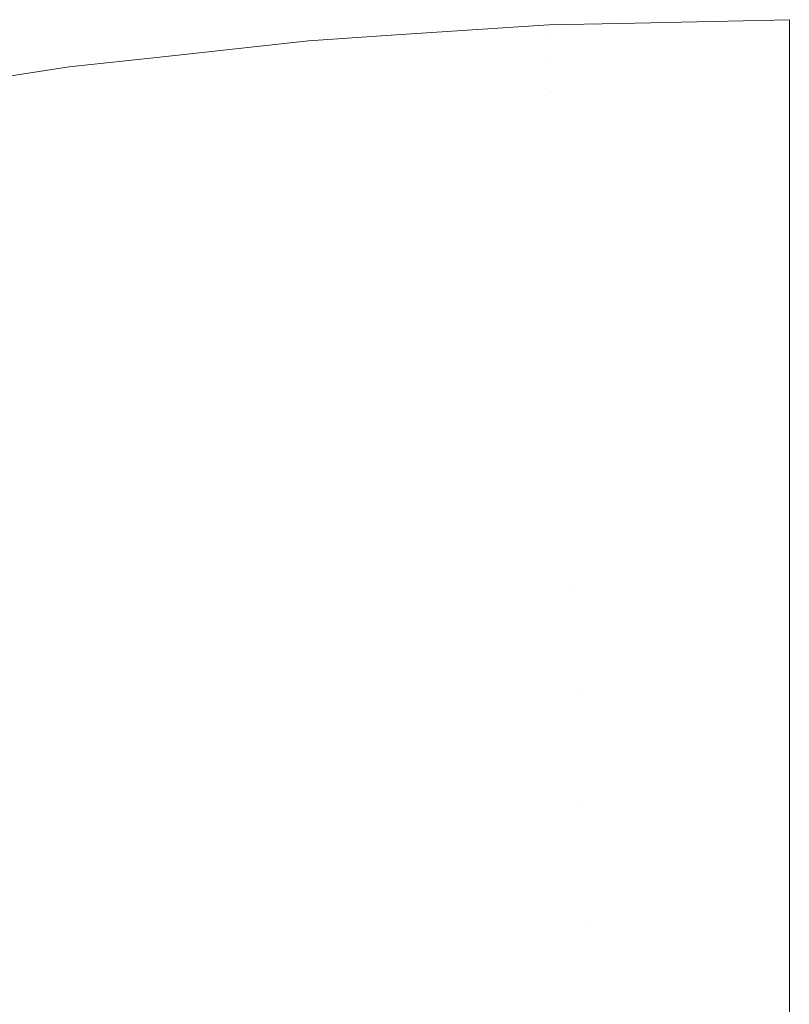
# Model space of a CAD drawing. Header units: centimetres. Extents: x -26.3 to 27.5, y 5.9 to 64.6.
# Tile 75 of 256: x -26.0005 to -25.9865, y 7.6824 to 7.7002. Entities that reach past the tile are written whole.
import ezdxf

# ---------------------------------------------------------------- set-up
doc = ezdxf.new("R2010")
doc.units = ezdxf.units.CM
doc.header["$LTSCALE"] = 2.54
doc.layers.add('Lucido design-1', color=7, linetype='Continuous')

# ---------------------------------------------------------------- blocks, each defined once
blk = doc.blocks.new('Gruppo-3-1')
at = {"color": 7, "linetype": 'Continuous', "lineweight": 9}
for points, invisible_edges in [([(-25.995249, 7.699784, -743.211089), (-25.990897, 7.70007, -743.211089), (-25.990899, 7.700117, -743.214164), (-25.993756, 7.69993, -743.214164)], 11), ([(-25.995249, 7.699784, -779.311089), (-25.990897, 7.70007, -779.311089), (-25.990899, 7.700117, -779.314164), (-25.993756, 7.69993, -779.314164)], 11), ([(-25.993756, 7.69993, -743.814164), (-25.990899, 7.700117, -743.814164), (-25.990895, 7.700022, -743.818524), (-25.995245, 7.699737, -743.818524)], 14), ([(-25.993756, 7.69993, -779.914164), (-25.990899, 7.700117, -779.914164), (-25.990895, 7.700022, -779.918524), (-25.995245, 7.699737, -779.918524)], 14), ([(-25.990899, 7.700117, -743.814164), (-25.993756, 7.69993, -743.814164), (-25.993756, 7.69993, -743.214164), (-25.990899, 7.700117, -743.214164)], 10), ([(-25.990899, 7.700117, -779.914164), (-25.993756, 7.69993, -779.914164), (-25.993756, 7.69993, -779.314164), (-25.990899, 7.700117, -779.314164)], 10), ([(-25.989612, 7.700145, -743.214164), (-25.990899, 7.700117, -743.214164), (-25.990897, 7.70007, -743.211089)], 10), ([(-25.990899, 7.700117, -743.214164), (-25.989612, 7.700145, -743.214164), (-25.989612, 7.700145, -743.814164), (-25.990899, 7.700117, -743.814164)], 10), ([(-25.990895, 7.700022, -743.818524), (-25.990899, 7.700117, -743.814164), (-25.989612, 7.700145, -743.814164)], 9), ([(-25.989612, 7.700145, -779.314164), (-25.990899, 7.700117, -779.314164), (-25.990897, 7.70007, -779.311089)], 10), ([(-25.990899, 7.700117, -779.314164), (-25.989612, 7.700145, -779.314164), (-25.989612, 7.700145, -779.914164), (-25.990899, 7.700117, -779.914164)], 10), ([(-25.990895, 7.700022, -779.918524), (-25.990899, 7.700117, -779.914164), (-25.989612, 7.700145, -779.914164)], 9), ([(-25.990897, 7.70007, -743.211089), (-25.986537, 7.700165, -743.211089), (-25.986537, 7.700212, -743.214164), (-25.989612, 7.700145, -743.214164)], 9), ([(-25.990897, 7.70007, -779.311089), (-25.986537, 7.700165, -779.311089), (-25.986537, 7.700212, -779.314164), (-25.989612, 7.700145, -779.314164)], 9), ([(-25.986537, 7.700098, -743.209803), (-25.986537, 7.700165, -743.211089), (-25.990897, 7.70007, -743.211089)], 10), ([(-25.986537, 7.700098, -779.309803), (-25.986537, 7.700165, -779.311089), (-25.990897, 7.70007, -779.311089)], 10), ([(-25.989612, 7.700145, -743.814164), (-25.986537, 7.700212, -743.814164), (-25.986537, 7.700117, -743.818524), (-25.990895, 7.700022, -743.818524)], 12), ([(-25.989612, 7.700145, -779.914164), (-25.986537, 7.700212, -779.914164), (-25.986537, 7.700117, -779.918524), (-25.990895, 7.700022, -779.918524)], 12), ([(-25.990895, 7.700022, -743.818524), (-25.986537, 7.700117, -743.818524), (-25.986537, 7.699851, -743.822656), (-25.990884, 7.699756, -743.822656)], 13), ([(-25.990895, 7.700022, -779.918524), (-25.986537, 7.700117, -779.918524), (-25.986537, 7.699851, -779.922656), (-25.990884, 7.699756, -779.922656)], 13), ([(-25.989612, 7.700145, -743.814164), (-25.989612, 7.700145, -743.214164), (-25.986537, 7.700212, -743.214164), (-25.986537, 7.700212, -743.814164)], 1), ([(-25.989612, 7.700145, -779.914164), (-25.989612, 7.700145, -779.314164), (-25.986537, 7.700212, -779.314164), (-25.986537, 7.700212, -779.914164)], 1), ([(-25.993756, 7.69993, -743.214164), (-25.995253, 7.699831, -743.214164), (-25.995249, 7.699784, -743.211089)], 10), ([(-25.995253, 7.699831, -743.214164), (-25.993756, 7.69993, -743.214164), (-25.993756, 7.69993, -743.814164), (-25.995253, 7.699831, -743.814164)], 10), ([(-25.995245, 7.699737, -743.818524), (-25.995253, 7.699831, -743.814164), (-25.993756, 7.69993, -743.814164)], 9), ([(-25.993756, 7.69993, -779.314164), (-25.995253, 7.699831, -779.314164), (-25.995249, 7.699784, -779.311089)], 10), ([(-25.995253, 7.699831, -779.314164), (-25.993756, 7.69993, -779.314164), (-25.993756, 7.69993, -779.914164), (-25.995253, 7.699831, -779.914164)], 10), ([(-25.995245, 7.699737, -779.918524), (-25.995253, 7.699831, -779.914164), (-25.993756, 7.69993, -779.914164)], 9), ([(-25.99523, 7.699571, -743.206944), (-25.990888, 7.699856, -743.206944), (-25.990897, 7.70007, -743.211089), (-25.995249, 7.699784, -743.211089)], 15), ([(-25.99523, 7.699571, -779.306944), (-25.990888, 7.699856, -779.306944), (-25.990897, 7.70007, -779.311089), (-25.995249, 7.699784, -779.311089)], 15), ([(-25.995245, 7.699737, -743.818524), (-25.990895, 7.700022, -743.818524), (-25.990884, 7.699756, -743.822656), (-25.995221, 7.699472, -743.822656)], 15), ([(-25.995245, 7.699737, -779.918524), (-25.990895, 7.700022, -779.918524), (-25.990884, 7.699756, -779.922656), (-25.995221, 7.699472, -779.922656)], 15), ([(-25.990897, 7.70007, -743.211089), (-25.990888, 7.699856, -743.206944), (-25.986537, 7.699951, -743.206944), (-25.986537, 7.700098, -743.209803)], 11), ([(-25.990897, 7.70007, -779.311089), (-25.990888, 7.699856, -779.306944), (-25.986537, 7.699951, -779.306944), (-25.986537, 7.700098, -779.309803)], 11), ([(-25.986537, 7.699812, -743.20545), (-25.986537, 7.699951, -743.206944), (-25.990888, 7.699856, -743.206944)], 10), ([(-25.986537, 7.699812, -779.30545), (-25.986537, 7.699951, -779.306944), (-25.990888, 7.699856, -779.306944)], 10), ([(-25.999584, 7.69931, -743.211089), (-25.995249, 7.699784, -743.211089), (-25.995253, 7.699831, -743.214164), (-25.997892, 7.699542, -743.214164)], 11), ([(-25.999584, 7.69931, -779.311089), (-25.995249, 7.699784, -779.311089), (-25.995253, 7.699831, -779.314164), (-25.997892, 7.699542, -779.314164)], 11), ([(-25.999556, 7.699098, -743.206944), (-25.99523, 7.699571, -743.206944), (-25.995249, 7.699784, -743.211089), (-25.999584, 7.69931, -743.211089)], 15), ([(-25.999556, 7.699098, -779.306944), (-25.99523, 7.699571, -779.306944), (-25.995249, 7.699784, -779.311089), (-25.999584, 7.69931, -779.311089)], 15), ([(-25.997892, 7.699542, -743.814164), (-25.995253, 7.699831, -743.814164), (-25.995245, 7.699737, -743.818524), (-25.999578, 7.699262, -743.818524)], 14), ([(-25.997892, 7.699542, -779.914164), (-25.995253, 7.699831, -779.914164), (-25.995245, 7.699737, -779.918524), (-25.999578, 7.699262, -779.918524)], 14), ([(-25.995253, 7.699831, -743.814164), (-25.997892, 7.699542, -743.814164), (-25.997892, 7.699542, -743.214164), (-25.995253, 7.699831, -743.214164)], 10), ([(-25.995253, 7.699831, -779.914164), (-25.997892, 7.699542, -779.914164), (-25.997892, 7.699542, -779.314164), (-25.995253, 7.699831, -779.314164)], 10), ([(-25.995197, 7.699187, -743.202807), (-25.990871, 7.69947, -743.202807), (-25.990888, 7.699856, -743.206944), (-25.99523, 7.699571, -743.206944)], 15), ([(-25.995197, 7.699187, -779.302807), (-25.990871, 7.69947, -779.302807), (-25.990888, 7.699856, -779.306944), (-25.99523, 7.699571, -779.306944)], 15), ([(-25.995221, 7.699472, -743.822656), (-25.990884, 7.699756, -743.822656), (-25.990865, 7.69932, -743.826771), (-25.995183, 7.699037, -743.826771)], 15), ([(-25.995221, 7.699472, -779.922656), (-25.990884, 7.699756, -779.922656), (-25.990865, 7.69932, -779.926771), (-25.995183, 7.699037, -779.926771)], 15), ([(-25.990888, 7.699856, -743.206944), (-25.990871, 7.69947, -743.202807), (-25.986537, 7.699565, -743.202807), (-25.986537, 7.699812, -743.20545)], 11), ([(-25.990888, 7.699856, -779.306944), (-25.990871, 7.69947, -779.302807), (-25.986537, 7.699565, -779.302807), (-25.986537, 7.699812, -779.30545)], 11), ([(-25.990884, 7.699756, -743.822656), (-25.986537, 7.699851, -743.822656), (-25.986537, 7.699827, -743.822879)], 9), ([(-25.990884, 7.699756, -779.922656), (-25.986537, 7.699851, -779.922656), (-25.986537, 7.699827, -779.922879)], 9), ([(-25.986537, 7.699827, -743.822879), (-25.986537, 7.699414, -743.826771), (-25.990865, 7.69932, -743.826771), (-25.990884, 7.699756, -743.822656)], 14), ([(-25.986537, 7.699827, -779.922879), (-25.986537, 7.699414, -779.926771), (-25.990865, 7.69932, -779.926771), (-25.990884, 7.699756, -779.922656)], 14), ([(-25.999578, 7.699262, -743.818524), (-25.995245, 7.699737, -743.818524), (-25.995221, 7.699472, -743.822656), (-25.999543, 7.698998, -743.822656)], 15), ([(-25.999578, 7.699262, -779.918524), (-25.995245, 7.699737, -779.918524), (-25.995221, 7.699472, -779.922656), (-25.999543, 7.698998, -779.922656)], 15), ([(-25.999506, 7.698715, -743.202807), (-25.995197, 7.699187, -743.202807), (-25.99523, 7.699571, -743.206944), (-25.999556, 7.699098, -743.206944)], 15), ([(-25.999506, 7.698715, -779.302807), (-25.995197, 7.699187, -779.302807), (-25.99523, 7.699571, -779.306944), (-25.999556, 7.699098, -779.306944)], 15), ([(-25.997892, 7.699542, -743.214164), (-25.99959, 7.699356, -743.214164), (-25.999584, 7.69931, -743.211089)], 10), ([(-25.99959, 7.699356, -743.214164), (-25.997892, 7.699542, -743.214164), (-25.997892, 7.699542, -743.814164), (-25.99959, 7.699356, -743.814164)], 10), ([(-25.999578, 7.699262, -743.818524), (-25.99959, 7.699356, -743.814164), (-25.997892, 7.699542, -743.814164)], 9), ([(-25.997892, 7.699542, -779.314164), (-25.99959, 7.699356, -779.314164), (-25.999584, 7.69931, -779.311089)], 10), ([(-25.99959, 7.699356, -779.314164), (-25.997892, 7.699542, -779.314164), (-25.997892, 7.699542, -779.914164), (-25.99959, 7.699356, -779.914164)], 10), ([(-25.999578, 7.699262, -779.918524), (-25.99959, 7.699356, -779.914164), (-25.997892, 7.699542, -779.914164)], 9), ([(-25.999543, 7.698998, -743.822656), (-25.995221, 7.699472, -743.822656), (-25.995183, 7.699037, -743.826771), (-25.999486, 7.698565, -743.826771)], 15), ([(-25.999543, 7.698998, -779.922656), (-25.995221, 7.699472, -779.922656), (-25.995183, 7.699037, -779.926771), (-25.999486, 7.698565, -779.926771)], 15), ([(-25.995148, 7.698631, -743.198686), (-25.990847, 7.698913, -743.198686), (-25.990871, 7.69947, -743.202807), (-25.995197, 7.699187, -743.202807)], 15), ([(-25.995148, 7.698631, -779.298686), (-25.990847, 7.698913, -779.298686), (-25.990871, 7.69947, -779.302807), (-25.995197, 7.699187, -779.302807)], 15), ([(-25.986537, 7.699336, -743.201114), (-25.986537, 7.699565, -743.202807), (-25.990871, 7.69947, -743.202807)], 10), ([(-25.986537, 7.699336, -779.301114), (-25.986537, 7.699565, -779.302807), (-25.990871, 7.69947, -779.302807)], 10), ([(-25.990871, 7.69947, -743.202807), (-25.990847, 7.698913, -743.198686), (-25.986537, 7.699007, -743.198686), (-25.986537, 7.699336, -743.201114)], 11), ([(-25.990871, 7.69947, -779.302807), (-25.990847, 7.698913, -779.298686), (-25.986537, 7.699007, -779.298686), (-25.986537, 7.699336, -779.301114)], 11), ([(-25.990865, 7.69932, -743.826771), (-25.986537, 7.699414, -743.826771), (-25.986537, 7.699348, -743.827215)], 9), ([(-25.990865, 7.69932, -779.926771), (-25.986537, 7.699414, -779.926771), (-25.986537, 7.699348, -779.927215)], 9), ([(-26.003894, 7.698646, -743.211089), (-25.999584, 7.69931, -743.211089), (-25.99959, 7.699356, -743.214164), (-26.002011, 7.698984, -743.214164)], 11), ([(-26.003894, 7.698646, -779.311089), (-25.999584, 7.69931, -779.311089), (-25.99959, 7.699356, -779.314164), (-26.002011, 7.698984, -779.314164)], 11), ([(-26.003857, 7.698436, -743.206944), (-25.999556, 7.699098, -743.206944), (-25.999584, 7.69931, -743.211089), (-26.003894, 7.698646, -743.211089)], 15), ([(-26.003857, 7.698436, -779.306944), (-25.999556, 7.699098, -779.306944), (-25.999584, 7.69931, -779.311089), (-26.003894, 7.698646, -779.311089)], 15), ([(-26.002011, 7.698984, -743.814164), (-25.99959, 7.699356, -743.814164), (-25.999578, 7.699262, -743.818524), (-26.003886, 7.698599, -743.818524)], 14), ([(-26.002011, 7.698984, -779.914164), (-25.99959, 7.699356, -779.914164), (-25.999578, 7.699262, -779.918524), (-26.003886, 7.698599, -779.918524)], 14), ([(-26.003886, 7.698599, -743.818524), (-25.999578, 7.699262, -743.818524), (-25.999543, 7.698998, -743.822656), (-26.003839, 7.698337, -743.822656)], 15), ([(-26.003886, 7.698599, -779.918524), (-25.999578, 7.699262, -779.918524), (-25.999543, 7.698998, -779.922656), (-26.003839, 7.698337, -779.922656)], 15), ([(-25.99959, 7.699356, -743.814164), (-26.002011, 7.698984, -743.814164), (-26.002011, 7.698984, -743.214164), (-25.99959, 7.699356, -743.214164)], 10), ([(-25.99959, 7.699356, -779.914164), (-26.002011, 7.698984, -779.914164), (-26.002011, 7.698984, -779.314164), (-25.99959, 7.699356, -779.314164)], 10), ([(-25.995183, 7.699037, -743.826771), (-25.990865, 7.69932, -743.826771), (-25.990838, 7.698715, -743.83086), (-25.995131, 7.698433, -743.83086)], 15), ([(-25.995183, 7.699037, -779.926771), (-25.990865, 7.69932, -779.926771), (-25.990838, 7.698715, -779.93086), (-25.995131, 7.698433, -779.93086)], 15), ([(-25.986537, 7.699348, -743.827215), (-25.986537, 7.698808, -743.83086), (-25.990838, 7.698715, -743.83086), (-25.990865, 7.69932, -743.826771)], 14), ([(-25.986537, 7.699348, -779.927215), (-25.986537, 7.698808, -779.93086), (-25.990838, 7.698715, -779.93086), (-25.990865, 7.69932, -779.926771)], 14), ([(-26.00379, 7.698056, -743.202807), (-25.999506, 7.698715, -743.202807), (-25.999556, 7.699098, -743.206944), (-26.003857, 7.698436, -743.206944)], 15), ([(-26.00379, 7.698056, -779.302807), (-25.999506, 7.698715, -779.302807), (-25.999556, 7.699098, -779.306944), (-26.003857, 7.698436, -779.306944)], 15), ([(-25.999433, 7.698162, -743.198686), (-25.995148, 7.698631, -743.198686), (-25.995197, 7.699187, -743.202807), (-25.999506, 7.698715, -743.202807)], 15), ([(-25.999433, 7.698162, -779.298686), (-25.995148, 7.698631, -779.298686), (-25.995197, 7.699187, -779.302807), (-25.999506, 7.698715, -779.302807)], 15), ([(-25.999486, 7.698565, -743.826771), (-25.995183, 7.699037, -743.826771), (-25.995131, 7.698433, -743.83086), (-25.999407, 7.697965, -743.83086)], 15), ([(-25.999486, 7.698565, -779.926771), (-25.995183, 7.699037, -779.926771), (-25.995131, 7.698433, -779.93086), (-25.999407, 7.697965, -779.93086)], 15), ([(-26.003839, 7.698337, -743.822656), (-25.999543, 7.698998, -743.822656), (-25.999486, 7.698565, -743.826771), (-26.003764, 7.697907, -743.826771)], 15), ([(-26.003839, 7.698337, -779.922656), (-25.999543, 7.698998, -779.922656), (-25.999486, 7.698565, -779.926771), (-26.003764, 7.697907, -779.926771)], 15), ([(-25.995084, 7.697904, -743.194589), (-25.990815, 7.698184, -743.194589), (-25.990847, 7.698913, -743.198686), (-25.995148, 7.698631, -743.198686)], 15), ([(-25.995084, 7.697904, -779.294589), (-25.990815, 7.698184, -779.294589), (-25.990847, 7.698913, -779.298686), (-25.995148, 7.698631, -779.298686)], 15), ([(-25.986537, 7.698672, -743.196803), (-25.986537, 7.699007, -743.198686), (-25.990847, 7.698913, -743.198686)], 10), ([(-25.986537, 7.698672, -779.296803), (-25.986537, 7.699007, -779.298686), (-25.990847, 7.698913, -779.298686)], 10), ([(-25.990847, 7.698913, -743.198686), (-25.990815, 7.698184, -743.194589), (-25.986537, 7.698277, -743.194589), (-25.986537, 7.698672, -743.196803)], 11), ([(-25.990847, 7.698913, -779.298686), (-25.990815, 7.698184, -779.294589), (-25.986537, 7.698277, -779.294589), (-25.986537, 7.698672, -779.296803)], 11), ([(-26.003693, 7.697506, -743.198686), (-25.999433, 7.698162, -743.198686), (-25.999506, 7.698715, -743.202807), (-26.00379, 7.698056, -743.202807)], 15), ([(-26.003693, 7.697506, -779.298686), (-25.999433, 7.698162, -779.298686), (-25.999506, 7.698715, -779.302807), (-26.00379, 7.698056, -779.302807)], 15), ([(-25.995131, 7.698433, -743.83086), (-25.990838, 7.698715, -743.83086), (-25.990804, 7.697942, -743.834917), (-25.995063, 7.697663, -743.834917)], 15), ([(-25.995131, 7.698433, -779.93086), (-25.990838, 7.698715, -779.93086), (-25.990804, 7.697942, -779.934917), (-25.995063, 7.697663, -779.934917)], 15), ([(-25.990838, 7.698715, -743.83086), (-25.986537, 7.698808, -743.83086), (-25.986537, 7.698681, -743.831527)], 9), ([(-25.990838, 7.698715, -779.93086), (-25.986537, 7.698808, -779.93086), (-25.986537, 7.698681, -779.931527)], 9), ([(-25.986537, 7.698681, -743.831527), (-25.986537, 7.698035, -743.834917), (-25.990804, 7.697942, -743.834917), (-25.990838, 7.698715, -743.83086)], 14), ([(-25.986537, 7.698681, -779.931527), (-25.986537, 7.698035, -779.934917), (-25.990804, 7.697942, -779.934917), (-25.990838, 7.698715, -779.93086)], 14), ([(-26.003764, 7.697907, -743.826771), (-25.999486, 7.698565, -743.826771), (-25.999407, 7.697965, -743.83086), (-26.003658, 7.69731, -743.83086)], 15), ([(-26.003764, 7.697907, -779.926771), (-25.999486, 7.698565, -779.926771), (-25.999407, 7.697965, -779.93086), (-26.003658, 7.69731, -779.93086)], 15), ([(-25.999337, 7.697438, -743.194589), (-25.995084, 7.697904, -743.194589), (-25.995148, 7.698631, -743.198686), (-25.999433, 7.698162, -743.198686)], 15), ([(-25.999337, 7.697438, -779.294589), (-25.995084, 7.697904, -779.294589), (-25.995148, 7.698631, -779.298686), (-25.999433, 7.698162, -779.298686)], 15), ([(-25.999407, 7.697965, -743.83086), (-25.995131, 7.698433, -743.83086), (-25.995063, 7.697663, -743.834917), (-25.999306, 7.697198, -743.834917)], 15), ([(-25.999407, 7.697965, -779.93086), (-25.995131, 7.698433, -779.93086), (-25.995063, 7.697663, -779.934917), (-25.999306, 7.697198, -779.934917)], 15), ([(-26.003566, 7.696788, -743.194589), (-25.999337, 7.697438, -743.194589), (-25.999433, 7.698162, -743.198686), (-26.003693, 7.697506, -743.198686)], 15), ([(-26.003566, 7.696788, -779.294589), (-25.999337, 7.697438, -779.294589), (-25.999433, 7.698162, -779.298686), (-26.003693, 7.697506, -779.298686)], 15), ([(-25.995006, 7.697007, -743.190522), (-25.990776, 7.697285, -743.190522), (-25.990815, 7.698184, -743.194589), (-25.995084, 7.697904, -743.194589)], 15), ([(-25.995006, 7.697007, -779.290522), (-25.990776, 7.697285, -779.290522), (-25.990815, 7.698184, -779.294589), (-25.995084, 7.697904, -779.294589)], 15), ([(-25.986537, 7.69782, -743.192525), (-25.986537, 7.698277, -743.194589), (-25.990815, 7.698184, -743.194589), (-25.990776, 7.697285, -743.190522)], 14), ([(-25.986537, 7.69782, -779.292525), (-25.986537, 7.698277, -779.294589), (-25.990815, 7.698184, -779.294589), (-25.990776, 7.697285, -779.290522)], 14), ([(-26.003658, 7.69731, -743.83086), (-25.999407, 7.697965, -743.83086), (-25.999306, 7.697198, -743.834917), (-26.003524, 7.696549, -743.834917)], 15), ([(-26.003658, 7.69731, -779.93086), (-25.999407, 7.697965, -779.93086), (-25.999306, 7.697198, -779.934917), (-26.003524, 7.696549, -779.934917)], 15), ([(-25.990804, 7.697942, -743.834917), (-25.986537, 7.698035, -743.834917), (-25.986537, 7.697827, -743.835805)], 9), ([(-25.990804, 7.697942, -779.934917), (-25.986537, 7.698035, -779.934917), (-25.986537, 7.697827, -779.935805)], 9), ([(-25.99922, 7.696546, -743.190522), (-25.995006, 7.697007, -743.190522), (-25.995084, 7.697904, -743.194589), (-25.999337, 7.697438, -743.194589)], 15), ([(-25.99922, 7.696546, -779.290522), (-25.995006, 7.697007, -779.290522), (-25.995084, 7.697904, -779.294589), (-25.999337, 7.697438, -779.294589)], 15), ([(-25.995063, 7.697663, -743.834917), (-25.990804, 7.697942, -743.834917), (-25.990763, 7.697003, -743.838936), (-25.994981, 7.696727, -743.838936)], 15), ([(-25.995063, 7.697663, -779.934917), (-25.990804, 7.697942, -779.934917), (-25.990763, 7.697003, -779.938936), (-25.994981, 7.696727, -779.938936)], 15), ([(-25.986537, 7.697827, -743.835805), (-25.986537, 7.697095, -743.838936), (-25.990763, 7.697003, -743.838936), (-25.990804, 7.697942, -743.834917)], 14), ([(-25.986537, 7.697827, -779.935805), (-25.986537, 7.697095, -779.938936), (-25.990763, 7.697003, -779.938936), (-25.990804, 7.697942, -779.934917)], 14), ([(-25.990776, 7.697285, -743.190522), (-25.986537, 7.697377, -743.190522), (-25.986537, 7.69782, -743.192525)], 9), ([(-25.990776, 7.697285, -779.290522), (-25.986537, 7.697377, -779.290522), (-25.986537, 7.69782, -779.292525)], 9), ([(-25.999306, 7.697198, -743.834917), (-25.995063, 7.697663, -743.834917), (-25.994981, 7.696727, -743.838936), (-25.999183, 7.696266, -743.838936)], 15), ([(-25.999306, 7.697198, -779.934917), (-25.995063, 7.697663, -779.934917), (-25.994981, 7.696727, -779.938936), (-25.999183, 7.696266, -779.938936)], 15), ([(-26.00341, 7.695901, -743.190522), (-25.99922, 7.696546, -743.190522), (-25.999337, 7.697438, -743.194589), (-26.003566, 7.696788, -743.194589)], 15), ([(-26.00341, 7.695901, -779.290522), (-25.99922, 7.696546, -779.290522), (-25.999337, 7.697438, -779.294589), (-26.003566, 7.696788, -779.294589)], 15), ([(-25.994913, 7.695942, -743.186492), (-25.990729, 7.696216, -743.186492), (-25.990776, 7.697285, -743.190522), (-25.995006, 7.697007, -743.190522)], 15), ([(-25.994913, 7.695942, -779.286492), (-25.990729, 7.696216, -779.286492), (-25.990776, 7.697285, -779.290522), (-25.995006, 7.697007, -779.290522)], 15), ([(-25.986537, 7.696784, -743.188288), (-25.986537, 7.697377, -743.190522), (-25.990776, 7.697285, -743.190522), (-25.990729, 7.696216, -743.186492)], 14), ([(-25.986537, 7.696784, -779.288288), (-25.986537, 7.697377, -779.290522), (-25.990776, 7.697285, -779.290522), (-25.990729, 7.696216, -779.286492)], 14), ([(-26.003524, 7.696549, -743.834917), (-25.999306, 7.697198, -743.834917), (-25.999183, 7.696266, -743.838936), (-26.003361, 7.695623, -743.838936)], 15), ([(-26.003524, 7.696549, -779.934917), (-25.999306, 7.697198, -779.934917), (-25.999183, 7.696266, -779.938936), (-26.003361, 7.695623, -779.938936)], 15), ([(-25.990763, 7.697003, -743.838936), (-25.986537, 7.697095, -743.838936), (-25.986537, 7.696788, -743.840041)], 9), ([(-25.990763, 7.697003, -779.938936), (-25.986537, 7.697095, -779.938936), (-25.986537, 7.696788, -779.940041)], 9), ([(-25.99908, 7.695485, -743.186492), (-25.994913, 7.695942, -743.186492), (-25.995006, 7.697007, -743.190522), (-25.99922, 7.696546, -743.190522)], 15), ([(-25.99908, 7.695485, -779.286492), (-25.994913, 7.695942, -779.286492), (-25.995006, 7.697007, -779.290522), (-25.99922, 7.696546, -779.290522)], 15), ([(-25.994981, 7.696727, -743.838936), (-25.990763, 7.697003, -743.838936), (-25.990715, 7.695901, -743.842909), (-25.994885, 7.695627, -743.842909)], 15), ([(-25.994981, 7.696727, -779.938936), (-25.990763, 7.697003, -779.938936), (-25.990715, 7.695901, -779.942909), (-25.994885, 7.695627, -779.942909)], 15), ([(-25.986537, 7.696788, -743.840041), (-25.986537, 7.695992, -743.842909), (-25.990715, 7.695901, -743.842909), (-25.990763, 7.697003, -743.838936)], 14), ([(-25.986537, 7.696788, -779.940041), (-25.986537, 7.695992, -779.942909), (-25.990715, 7.695901, -779.942909), (-25.990763, 7.697003, -779.938936)], 14), ([(-25.999183, 7.696266, -743.838936), (-25.994981, 7.696727, -743.838936), (-25.994885, 7.695627, -743.842909), (-25.999039, 7.695172, -743.842909)], 15), ([(-25.999183, 7.696266, -779.938936), (-25.994981, 7.696727, -779.938936), (-25.994885, 7.695627, -779.942909), (-25.999039, 7.695172, -779.942909)], 15), ([(-25.990729, 7.696216, -743.186492), (-25.986537, 7.696307, -743.186492), (-25.986537, 7.696784, -743.188288)], 9), ([(-25.990729, 7.696216, -779.286492), (-25.986537, 7.696307, -779.286492), (-25.986537, 7.696784, -779.288288)], 9), ([(-26.003224, 7.694847, -743.186492), (-25.99908, 7.695485, -743.186492), (-25.99922, 7.696546, -743.190522), (-26.00341, 7.695901, -743.190522)], 15), ([(-26.003224, 7.694847, -779.286492), (-25.99908, 7.695485, -779.286492), (-25.99922, 7.696546, -779.290522), (-26.00341, 7.695901, -779.290522)], 15), ([(-26.003361, 7.695623, -743.838936), (-25.999183, 7.696266, -743.838936), (-25.999039, 7.695172, -743.842909), (-26.003169, 7.694537, -743.842909)], 15), ([(-26.003361, 7.695623, -779.938936), (-25.999183, 7.696266, -779.938936), (-25.999039, 7.695172, -779.942909), (-26.003169, 7.694537, -779.942909)], 15), ([(-25.994805, 7.694708, -743.182507), (-25.990675, 7.694979, -743.182507), (-25.990729, 7.696216, -743.186492), (-25.994913, 7.695942, -743.186492)], 15), ([(-25.994805, 7.694708, -779.282507), (-25.990675, 7.694979, -779.282507), (-25.990729, 7.696216, -779.286492), (-25.994913, 7.695942, -779.286492)], 15), ([(-25.986537, 7.695564, -743.1841), (-25.986537, 7.696307, -743.186492), (-25.990729, 7.696216, -743.186492), (-25.990675, 7.694979, -743.182507)], 14), ([(-25.986537, 7.695564, -779.2841), (-25.986537, 7.696307, -779.286492), (-25.990729, 7.696216, -779.286492), (-25.990675, 7.694979, -779.282507)], 14), ([(-25.998919, 7.694258, -743.182507), (-25.994805, 7.694708, -743.182507), (-25.994913, 7.695942, -743.186492), (-25.99908, 7.695485, -743.186492)], 15), ([(-25.998919, 7.694258, -779.282507), (-25.994805, 7.694708, -779.282507), (-25.994913, 7.695942, -779.286492), (-25.99908, 7.695485, -779.286492)], 15), ([(-25.994885, 7.695627, -743.842909), (-25.990715, 7.695901, -743.842909), (-25.99066, 7.694637, -743.846829), (-25.994775, 7.694367, -743.846829)], 15), ([(-25.994885, 7.695627, -779.942909), (-25.990715, 7.695901, -779.942909), (-25.99066, 7.694637, -779.946829), (-25.994775, 7.694367, -779.946829)], 15), ([(-25.990715, 7.695901, -743.842909), (-25.986537, 7.695992, -743.842909), (-25.986537, 7.695566, -743.844229)], 9), ([(-25.990715, 7.695901, -779.942909), (-25.986537, 7.695992, -779.942909), (-25.986537, 7.695566, -779.944229)], 9), ([(-25.986537, 7.695566, -743.844229), (-25.986537, 7.694726, -743.846829), (-25.99066, 7.694637, -743.846829), (-25.990715, 7.695901, -743.842909)], 14), ([(-25.986537, 7.695566, -779.944229), (-25.986537, 7.694726, -779.946829), (-25.99066, 7.694637, -779.946829), (-25.990715, 7.695901, -779.942909)], 14), ([(-26.003009, 7.693628, -743.182507), (-25.998919, 7.694258, -743.182507), (-25.99908, 7.695485, -743.186492), (-26.003224, 7.694847, -743.186492)], 15), ([(-26.003009, 7.693628, -779.282507), (-25.998919, 7.694258, -779.282507), (-25.99908, 7.695485, -779.286492), (-26.003224, 7.694847, -779.286492)], 15), ([(-25.999039, 7.695172, -743.842909), (-25.994885, 7.695627, -743.842909), (-25.994775, 7.694367, -743.846829), (-25.998874, 7.693918, -743.846829)], 15), ([(-25.999039, 7.695172, -779.942909), (-25.994885, 7.695627, -779.942909), (-25.994775, 7.694367, -779.946829), (-25.998874, 7.693918, -779.946829)], 15), ([(-25.990675, 7.694979, -743.182507), (-25.986537, 7.695069, -743.182507), (-25.986537, 7.695564, -743.1841)], 9), ([(-25.990675, 7.694979, -779.282507), (-25.986537, 7.695069, -779.282507), (-25.986537, 7.695564, -779.2841)], 9), ([(-26.003169, 7.694537, -743.842909), (-25.999039, 7.695172, -743.842909), (-25.998874, 7.693918, -743.846829), (-26.00295, 7.693291, -743.846829)], 15), ([(-26.003169, 7.694537, -779.942909), (-25.999039, 7.695172, -779.942909), (-25.998874, 7.693918, -779.946829), (-26.00295, 7.693291, -779.946829)], 15), ([(-25.994682, 7.693309, -743.178574), (-25.990614, 7.693575, -743.178574), (-25.990675, 7.694979, -743.182507), (-25.994805, 7.694708, -743.182507)], 15), ([(-25.994682, 7.693309, -779.278574), (-25.990614, 7.693575, -779.278574), (-25.990675, 7.694979, -779.282507), (-25.994805, 7.694708, -779.282507)], 15), ([(-25.986537, 7.694162, -743.179969), (-25.986537, 7.695069, -743.182507), (-25.990675, 7.694979, -743.182507), (-25.990614, 7.693575, -743.178574)], 14), ([(-25.986537, 7.694162, -779.279969), (-25.986537, 7.695069, -779.282507), (-25.990675, 7.694979, -779.282507), (-25.990614, 7.693575, -779.278574)], 14), ([(-25.998735, 7.692865, -743.178574), (-25.994682, 7.693309, -743.178574), (-25.994805, 7.694708, -743.182507), (-25.998919, 7.694258, -743.182507)], 15), ([(-25.998735, 7.692865, -779.278574), (-25.994682, 7.693309, -779.278574), (-25.994805, 7.694708, -779.282507), (-25.998919, 7.694258, -779.282507)], 15), ([(-25.994775, 7.694367, -743.846829), (-25.99066, 7.694637, -743.846829), (-25.990598, 7.693214, -743.850691), (-25.994651, 7.692948, -743.850691)], 15), ([(-25.994775, 7.694367, -779.946829), (-25.99066, 7.694637, -779.946829), (-25.990598, 7.693214, -779.950691), (-25.994651, 7.692948, -779.950691)], 15), ([(-25.99066, 7.694637, -743.846829), (-25.986537, 7.694726, -743.846829), (-25.986537, 7.694162, -743.848359)], 9), ([(-25.99066, 7.694637, -779.946829), (-25.986537, 7.694726, -779.946829), (-25.986537, 7.694162, -779.948359)], 9), ([(-25.986537, 7.694162, -743.848359), (-25.986537, 7.693302, -743.850691), (-25.990598, 7.693214, -743.850691), (-25.99066, 7.694637, -743.846829)], 14), ([(-25.986537, 7.694162, -779.948359), (-25.986537, 7.693302, -779.950691), (-25.990598, 7.693214, -779.950691), (-25.99066, 7.694637, -779.946829)], 14), ([(-26.002765, 7.692245, -743.178574), (-25.998735, 7.692865, -743.178574), (-25.998919, 7.694258, -743.182507), (-26.003009, 7.693628, -743.182507)], 15), ([(-26.002765, 7.692245, -779.278574), (-25.998735, 7.692865, -779.278574), (-25.998919, 7.694258, -779.282507), (-26.003009, 7.693628, -779.282507)], 15), ([(-25.998874, 7.693918, -743.846829), (-25.994775, 7.694367, -743.846829), (-25.994651, 7.692948, -743.850691), (-25.998688, 7.692506, -743.850691)], 15), ([(-25.998874, 7.693918, -779.946829), (-25.994775, 7.694367, -779.946829), (-25.994651, 7.692948, -779.950691), (-25.998688, 7.692506, -779.950691)], 15), ([(-25.990614, 7.693575, -743.178574), (-25.986537, 7.693664, -743.178574), (-25.986537, 7.694162, -743.179969)], 9), ([(-25.990614, 7.693575, -779.278574), (-25.986537, 7.693664, -779.278574), (-25.986537, 7.694162, -779.279969)], 9), ([(-26.00295, 7.693291, -743.846829), (-25.998874, 7.693918, -743.846829), (-25.998688, 7.692506, -743.850691), (-26.002702, 7.691888, -743.850691)], 15), ([(-26.00295, 7.693291, -779.946829), (-25.998874, 7.693918, -779.946829), (-25.998688, 7.692506, -779.950691), (-26.002702, 7.691888, -779.950691)], 15), ([(-25.994546, 7.691746, -743.174699), (-25.990545, 7.692008, -743.174699), (-25.990614, 7.693575, -743.178574), (-25.994682, 7.693309, -743.178574)], 15), ([(-25.994546, 7.691746, -779.274699), (-25.990545, 7.692008, -779.274699), (-25.990614, 7.693575, -779.278574), (-25.994682, 7.693309, -779.278574)], 15), ([(-25.986537, 7.692583, -743.175903), (-25.986537, 7.693664, -743.178574), (-25.990614, 7.693575, -743.178574), (-25.990545, 7.692008, -743.174699)], 14), ([(-25.986537, 7.692583, -779.275903), (-25.986537, 7.693664, -779.278574), (-25.990614, 7.693575, -779.278574), (-25.990545, 7.692008, -779.274699)], 14), ([(-25.998531, 7.691309, -743.174699), (-25.994546, 7.691746, -743.174699), (-25.994682, 7.693309, -743.178574), (-25.998735, 7.692865, -743.178574)], 15), ([(-25.998531, 7.691309, -779.274699), (-25.994546, 7.691746, -779.274699), (-25.994682, 7.693309, -779.278574), (-25.998735, 7.692865, -779.278574)], 15), ([(-25.994651, 7.692948, -743.850691), (-25.990598, 7.693214, -743.850691), (-25.990529, 7.691634, -743.854488), (-25.994513, 7.691373, -743.854488)], 15), ([(-25.994651, 7.692948, -779.950691), (-25.990598, 7.693214, -779.950691), (-25.990529, 7.691634, -779.954488), (-25.994513, 7.691373, -779.954488)], 15), ([(-25.990598, 7.693214, -743.850691), (-25.986537, 7.693302, -743.850691), (-25.986537, 7.692581, -743.852424)], 9), ([(-25.990598, 7.693214, -779.950691), (-25.986537, 7.693302, -779.950691), (-25.986537, 7.692581, -779.952424)], 9), ([(-25.986537, 7.692581, -743.852424), (-25.986537, 7.691722, -743.854488), (-25.990529, 7.691634, -743.854488), (-25.990598, 7.693214, -743.850691)], 14), ([(-25.986537, 7.692581, -779.952424), (-25.986537, 7.691722, -779.954488), (-25.990529, 7.691634, -779.954488), (-25.990598, 7.693214, -779.950691)], 14), ([(-26.002493, 7.690699, -743.174699), (-25.998531, 7.691309, -743.174699), (-25.998735, 7.692865, -743.178574), (-26.002765, 7.692245, -743.178574)], 15), ([(-26.002493, 7.690699, -779.274699), (-25.998531, 7.691309, -779.274699), (-25.998735, 7.692865, -779.278574), (-26.002765, 7.692245, -779.278574)], 15), ([(-25.998688, 7.692506, -743.850691), (-25.994651, 7.692948, -743.850691), (-25.994513, 7.691373, -743.854488), (-25.998482, 7.690939, -743.854488)], 15), ([(-25.998688, 7.692506, -779.950691), (-25.994651, 7.692948, -779.950691), (-25.994513, 7.691373, -779.954488), (-25.998482, 7.690939, -779.954488)], 15), ([(-26.002702, 7.691888, -743.850691), (-25.998688, 7.692506, -743.850691), (-25.998482, 7.690939, -743.854488), (-26.002428, 7.690331, -743.854488)], 15), ([(-26.002702, 7.691888, -779.950691), (-25.998688, 7.692506, -779.950691), (-25.998482, 7.690939, -779.954488), (-26.002428, 7.690331, -779.954488)], 15), ([(-25.990545, 7.692008, -743.174699), (-25.986537, 7.692095, -743.174699), (-25.986537, 7.692583, -743.175903)], 9), ([(-25.990545, 7.692008, -779.274699), (-25.986537, 7.692095, -779.274699), (-25.986537, 7.692583, -779.275903)], 9), ([(-25.986537, 7.690827, -743.171909), (-25.986537, 7.692095, -743.174699), (-25.990545, 7.692008, -743.174699), (-25.99047, 7.690278, -743.17089)], 14), ([(-25.986537, 7.690827, -779.271909), (-25.986537, 7.692095, -779.274699), (-25.990545, 7.692008, -779.274699), (-25.99047, 7.690278, -779.27089)], 14), ([(-25.994395, 7.690021, -743.17089), (-25.99047, 7.690278, -743.17089), (-25.990545, 7.692008, -743.174699), (-25.994546, 7.691746, -743.174699)], 15), ([(-25.994395, 7.690021, -779.27089), (-25.99047, 7.690278, -779.27089), (-25.990545, 7.692008, -779.274699), (-25.994546, 7.691746, -779.274699)], 15), ([(-25.998305, 7.689592, -743.17089), (-25.994395, 7.690021, -743.17089), (-25.994546, 7.691746, -743.174699), (-25.998531, 7.691309, -743.174699)], 15), ([(-25.998305, 7.689592, -779.27089), (-25.994395, 7.690021, -779.27089), (-25.994546, 7.691746, -779.274699), (-25.998531, 7.691309, -779.274699)], 15), ([(-25.990453, 7.689902, -743.858213), (-25.990529, 7.691634, -743.854488), (-25.986537, 7.691722, -743.854488), (-25.986537, 7.690824, -743.856417)], 11), ([(-25.990453, 7.689902, -779.958213), (-25.990529, 7.691634, -779.954488), (-25.986537, 7.691722, -779.954488), (-25.986537, 7.690824, -779.956417)], 11), ([(-25.994513, 7.691373, -743.854488), (-25.990529, 7.691634, -743.854488), (-25.990453, 7.689902, -743.858213), (-25.994362, 7.689646, -743.858213)], 15), ([(-25.994513, 7.691373, -779.954488), (-25.990529, 7.691634, -779.954488), (-25.990453, 7.689902, -779.958213), (-25.994362, 7.689646, -779.958213)], 15), ([(-25.998482, 7.690939, -743.854488), (-25.994513, 7.691373, -743.854488), (-25.994362, 7.689646, -743.858213), (-25.998255, 7.68922, -743.858213)], 15), ([(-25.998482, 7.690939, -779.954488), (-25.994513, 7.691373, -779.954488), (-25.994362, 7.689646, -779.958213), (-25.998255, 7.68922, -779.958213)], 15), ([(-26.002192, 7.688994, -743.17089), (-25.998305, 7.689592, -743.17089), (-25.998531, 7.691309, -743.174699), (-26.002493, 7.690699, -743.174699)], 15), ([(-26.002192, 7.688994, -779.27089), (-25.998305, 7.689592, -779.27089), (-25.998531, 7.691309, -779.274699), (-26.002493, 7.690699, -779.274699)], 15), ([(-26.002428, 7.690331, -743.854488), (-25.998482, 7.690939, -743.854488), (-25.998255, 7.68922, -743.858213), (-26.002127, 7.688624, -743.858213)], 15), ([(-26.002428, 7.690331, -779.954488), (-25.998482, 7.690939, -779.954488), (-25.998255, 7.68922, -779.958213), (-26.002127, 7.688624, -779.958213)], 15), ([(-25.99047, 7.690278, -743.17089), (-25.986537, 7.690364, -743.17089), (-25.986537, 7.690827, -743.171909)], 9), ([(-25.99047, 7.690278, -779.27089), (-25.986537, 7.690364, -779.27089), (-25.986537, 7.690827, -779.271909)], 9), ([(-25.986537, 7.690824, -743.856417), (-25.986537, 7.689988, -743.858213), (-25.990453, 7.689902, -743.858213)], 10), ([(-25.986537, 7.690824, -779.956417), (-25.986537, 7.689988, -779.958213), (-25.990453, 7.689902, -779.958213)], 10), ([(-25.986537, 7.688899, -743.167996), (-25.986537, 7.690364, -743.17089), (-25.99047, 7.690278, -743.17089), (-25.990387, 7.688389, -743.167152)], 14), ([(-25.986537, 7.688899, -779.267996), (-25.986537, 7.690364, -779.27089), (-25.99047, 7.690278, -779.27089), (-25.990387, 7.688389, -779.267152)], 14), ([(-25.99423, 7.688137, -743.167152), (-25.990387, 7.688389, -743.167152), (-25.99047, 7.690278, -743.17089), (-25.994395, 7.690021, -743.17089)], 15), ([(-25.99423, 7.688137, -779.267152), (-25.990387, 7.688389, -779.267152), (-25.99047, 7.690278, -779.27089), (-25.994395, 7.690021, -779.27089)], 15), ([(-25.998058, 7.687717, -743.167152), (-25.99423, 7.688137, -743.167152), (-25.994395, 7.690021, -743.17089), (-25.998305, 7.689592, -743.17089)], 15), ([(-25.998058, 7.687717, -779.267152), (-25.99423, 7.688137, -779.267152), (-25.994395, 7.690021, -779.27089), (-25.998305, 7.689592, -779.27089)], 15), ([(-25.990371, 7.68802, -743.861861), (-25.990453, 7.689902, -743.858213), (-25.986537, 7.689988, -743.858213), (-25.986537, 7.688895, -743.860329)], 11), ([(-25.990371, 7.68802, -779.961861), (-25.990453, 7.689902, -779.958213), (-25.986537, 7.689988, -779.958213), (-25.986537, 7.688895, -779.960329)], 11), ([(-25.994362, 7.689646, -743.858213), (-25.990453, 7.689902, -743.858213), (-25.990371, 7.68802, -743.861861), (-25.994198, 7.68777, -743.861861)], 15), ([(-25.994362, 7.689646, -779.958213), (-25.990453, 7.689902, -779.958213), (-25.990371, 7.68802, -779.961861), (-25.994198, 7.68777, -779.961861)], 15), ([(-26.001864, 7.687132, -743.167152), (-25.998058, 7.687717, -743.167152), (-25.998305, 7.689592, -743.17089), (-26.002192, 7.688994, -743.17089)], 15), ([(-26.001864, 7.687132, -779.267152), (-25.998058, 7.687717, -779.267152), (-25.998305, 7.689592, -779.27089), (-26.002192, 7.688994, -779.27089)], 15), ([(-25.998255, 7.68922, -743.858213), (-25.994362, 7.689646, -743.858213), (-25.994198, 7.68777, -743.861861), (-25.99801, 7.687352, -743.861861)], 15), ([(-25.998255, 7.68922, -779.958213), (-25.994362, 7.689646, -779.958213), (-25.994198, 7.68777, -779.961861), (-25.99801, 7.687352, -779.961861)], 15), ([(-26.002127, 7.688624, -743.858213), (-25.998255, 7.68922, -743.858213), (-25.99801, 7.687352, -743.861861), (-26.0018, 7.686769, -743.861861)], 15), ([(-26.002127, 7.688624, -779.958213), (-25.998255, 7.68922, -779.958213), (-25.99801, 7.687352, -779.961861), (-26.0018, 7.686769, -779.961861)], 15), ([(-25.990387, 7.688389, -743.167152), (-25.986537, 7.688473, -743.167152), (-25.986537, 7.688899, -743.167996)], 9), ([(-25.990387, 7.688389, -779.267152), (-25.986537, 7.688473, -779.267152), (-25.986537, 7.688899, -779.267996)], 9), ([(-25.986537, 7.688895, -743.860329), (-25.986537, 7.688104, -743.861861), (-25.990371, 7.68802, -743.861861)], 10), ([(-25.986537, 7.688895, -779.960329), (-25.986537, 7.688104, -779.961861), (-25.990371, 7.68802, -779.961861)], 10), ([(-25.994051, 7.686096, -743.163494), (-25.990298, 7.686342, -743.163494), (-25.990387, 7.688389, -743.167152), (-25.99423, 7.688137, -743.167152)], 15), ([(-25.994051, 7.686096, -779.263494), (-25.990298, 7.686342, -779.263494), (-25.990387, 7.688389, -779.267152), (-25.99423, 7.688137, -779.267152)], 15), ([(-25.986537, 7.686803, -743.16417), (-25.986537, 7.688473, -743.167152), (-25.990387, 7.688389, -743.167152), (-25.990298, 7.686342, -743.163494)], 14), ([(-25.986537, 7.686803, -779.26417), (-25.986537, 7.688473, -779.267152), (-25.990387, 7.688389, -779.267152), (-25.990298, 7.686342, -779.263494)], 14), ([(-25.99779, 7.685687, -743.163494), (-25.994051, 7.686096, -743.163494), (-25.99423, 7.688137, -743.167152), (-25.998058, 7.687717, -743.167152)], 15), ([(-25.99779, 7.685687, -779.263494), (-25.994051, 7.686096, -779.263494), (-25.99423, 7.688137, -779.267152), (-25.998058, 7.687717, -779.267152)], 15), ([(-25.994198, 7.68777, -743.861861), (-25.990371, 7.68802, -743.861861), (-25.990283, 7.685992, -743.865425), (-25.994021, 7.685747, -743.865425)], 15), ([(-25.994198, 7.68777, -779.961861), (-25.990371, 7.68802, -779.961861), (-25.990283, 7.685992, -779.965425), (-25.994021, 7.685747, -779.965425)], 15), ([(-25.990283, 7.685992, -743.865425), (-25.990371, 7.68802, -743.861861), (-25.986537, 7.688104, -743.861861), (-25.986537, 7.686798, -743.864154)], 11), ([(-25.990283, 7.685992, -779.965425), (-25.990371, 7.68802, -779.961861), (-25.986537, 7.688104, -779.961861), (-25.986537, 7.686798, -779.964154)], 11), ([(-26.001508, 7.685115, -743.163494), (-25.99779, 7.685687, -743.163494), (-25.998058, 7.687717, -743.167152), (-26.001864, 7.687132, -743.167152)], 15), ([(-26.001508, 7.685115, -779.263494), (-25.99779, 7.685687, -779.263494), (-25.998058, 7.687717, -779.267152), (-26.001864, 7.687132, -779.267152)], 15), ([(-25.99801, 7.687352, -743.861861), (-25.994198, 7.68777, -743.861861), (-25.994021, 7.685747, -743.865425), (-25.997745, 7.68534, -743.865425)], 15), ([(-25.99801, 7.687352, -779.961861), (-25.994198, 7.68777, -779.961861), (-25.994021, 7.685747, -779.965425), (-25.997745, 7.68534, -779.965425)], 15), ([(-26.0018, 7.686769, -743.861861), (-25.99801, 7.687352, -743.861861), (-25.997745, 7.68534, -743.865425), (-26.001447, 7.68477, -743.865425)], 15), ([(-26.0018, 7.686769, -779.961861), (-25.99801, 7.687352, -779.961861), (-25.997745, 7.68534, -779.965425), (-26.001447, 7.68477, -779.965425)], 15), ([(-25.990298, 7.686342, -743.163494), (-25.986537, 7.686425, -743.163494), (-25.986537, 7.686803, -743.16417)], 9), ([(-25.990298, 7.686342, -779.263494), (-25.986537, 7.686425, -779.263494), (-25.986537, 7.686803, -779.26417)], 9), ([(-25.986537, 7.686798, -743.864154), (-25.986537, 7.686074, -743.865425), (-25.990283, 7.685992, -743.865425)], 10), ([(-25.986537, 7.686798, -779.964154), (-25.986537, 7.686074, -779.965425), (-25.990283, 7.685992, -779.965425)], 10), ([(-25.986537, 7.684542, -743.16044), (-25.986537, 7.686425, -743.163494), (-25.990298, 7.686342, -743.163494), (-25.990202, 7.684143, -743.159922)], 14), ([(-25.986537, 7.684542, -779.26044), (-25.986537, 7.686425, -779.263494), (-25.990298, 7.686342, -779.263494), (-25.990202, 7.684143, -779.259922)], 14), ([(-25.993859, 7.683903, -743.159922), (-25.990202, 7.684143, -743.159922), (-25.990298, 7.686342, -743.163494), (-25.994051, 7.686096, -743.163494)], 15), ([(-25.993859, 7.683903, -779.259922), (-25.990202, 7.684143, -779.259922), (-25.990298, 7.686342, -779.263494), (-25.994051, 7.686096, -779.263494)], 15), ([(-25.997503, 7.683504, -743.159922), (-25.993859, 7.683903, -743.159922), (-25.994051, 7.686096, -743.163494), (-25.99779, 7.685687, -743.163494)], 15), ([(-25.997503, 7.683504, -779.259922), (-25.993859, 7.683903, -779.259922), (-25.994051, 7.686096, -779.263494), (-25.99779, 7.685687, -779.263494)], 15), ([(-25.990188, 7.683822, -743.8689), (-25.990283, 7.685992, -743.865425), (-25.986537, 7.686074, -743.865425), (-25.986537, 7.684536, -743.867885)], 11), ([(-25.990188, 7.683822, -779.9689), (-25.990283, 7.685992, -779.965425), (-25.986537, 7.686074, -779.965425), (-25.986537, 7.684536, -779.967885)], 11), ([(-25.994021, 7.685747, -743.865425), (-25.990283, 7.685992, -743.865425), (-25.990188, 7.683822, -743.8689), (-25.993831, 7.683583, -743.8689)], 15), ([(-25.994021, 7.685747, -779.965425), (-25.990283, 7.685992, -779.965425), (-25.990188, 7.683822, -779.9689), (-25.993831, 7.683583, -779.9689)], 15), ([(-26.001126, 7.682946, -743.159922), (-25.997503, 7.683504, -743.159922), (-25.99779, 7.685687, -743.163494), (-26.001508, 7.685115, -743.163494)], 15), ([(-26.001126, 7.682946, -779.259922), (-25.997503, 7.683504, -779.259922), (-25.99779, 7.685687, -779.263494), (-26.001508, 7.685115, -779.263494)], 15), ([(-25.997745, 7.68534, -743.865425), (-25.994021, 7.685747, -743.865425), (-25.993831, 7.683583, -743.8689), (-25.997461, 7.683186, -743.8689)], 15), ([(-25.997745, 7.68534, -779.965425), (-25.994021, 7.685747, -779.965425), (-25.993831, 7.683583, -779.9689), (-25.997461, 7.683186, -779.9689)], 15), ([(-26.001447, 7.68477, -743.865425), (-25.997745, 7.68534, -743.865425), (-25.997461, 7.683186, -743.8689), (-26.00107, 7.68263, -743.8689)], 15), ([(-26.001447, 7.68477, -779.965425), (-25.997745, 7.68534, -779.965425), (-25.997461, 7.683186, -779.9689), (-26.00107, 7.68263, -779.9689)], 15), ([(-25.990202, 7.684143, -743.159922), (-25.986537, 7.684223, -743.159922), (-25.986537, 7.684542, -743.16044)], 9), ([(-25.990202, 7.684143, -779.259922), (-25.986537, 7.684223, -779.259922), (-25.986537, 7.684542, -779.26044)], 9), ([(-25.986537, 7.684536, -743.867885), (-25.986537, 7.683902, -743.8689), (-25.990188, 7.683822, -743.8689)], 10), ([(-25.986537, 7.684536, -779.967885), (-25.986537, 7.683902, -779.9689), (-25.990188, 7.683822, -779.9689)], 10), ([(-25.993654, 7.68156, -743.156442), (-25.990099, 7.681793, -743.156442), (-25.990202, 7.684143, -743.159922), (-25.993859, 7.683903, -743.159922)], 15), ([(-25.993654, 7.68156, -779.256442), (-25.990099, 7.681793, -779.256442), (-25.990202, 7.684143, -779.259922), (-25.993859, 7.683903, -779.259922)], 15), ([(-25.986537, 7.68212, -743.156811), (-25.986537, 7.684223, -743.159922), (-25.990202, 7.684143, -743.159922), (-25.990099, 7.681793, -743.156442)], 14), ([(-25.986537, 7.68212, -779.256811), (-25.986537, 7.684223, -779.259922), (-25.990202, 7.684143, -779.259922), (-25.990099, 7.681793, -779.256442)], 14), ([(-25.997196, 7.681172, -743.156442), (-25.993654, 7.68156, -743.156442), (-25.993859, 7.683903, -743.159922), (-25.997503, 7.683504, -743.159922)], 15), ([(-25.997196, 7.681172, -779.256442), (-25.993654, 7.68156, -779.256442), (-25.993859, 7.683903, -779.259922), (-25.997503, 7.683504, -779.259922)], 15), ([(-25.990087, 7.681514, -743.87228), (-25.990188, 7.683822, -743.8689), (-25.986537, 7.683902, -743.8689), (-25.986537, 7.682115, -743.871513)], 11), ([(-25.990087, 7.681514, -779.97228), (-25.990188, 7.683822, -779.9689), (-25.986537, 7.683902, -779.9689), (-25.986537, 7.682115, -779.971513)], 11), ([(-25.993831, 7.683583, -743.8689), (-25.990188, 7.683822, -743.8689), (-25.990087, 7.681514, -743.87228), (-25.99363, 7.681281, -743.87228)], 15), ([(-25.993831, 7.683583, -779.9689), (-25.990188, 7.683822, -779.9689), (-25.990087, 7.681514, -779.97228), (-25.99363, 7.681281, -779.97228)], 15), ([(-25.997461, 7.683186, -743.8689), (-25.993831, 7.683583, -743.8689), (-25.99363, 7.681281, -743.87228), (-25.997159, 7.680895, -743.87228)], 15), ([(-25.997461, 7.683186, -779.9689), (-25.993831, 7.683583, -779.9689), (-25.99363, 7.681281, -779.97228), (-25.997159, 7.680895, -779.97228)], 15), ([(-26.000717, 7.68063, -743.156442), (-25.997196, 7.681172, -743.156442), (-25.997503, 7.683504, -743.159922), (-26.001126, 7.682946, -743.159922)], 15), ([(-26.000717, 7.68063, -779.256442), (-25.997196, 7.681172, -779.256442), (-25.997503, 7.683504, -779.259922), (-26.001126, 7.682946, -779.259922)], 15), ([(-26.00107, 7.68263, -743.8689), (-25.997461, 7.683186, -743.8689), (-25.997159, 7.680895, -743.87228), (-26.000669, 7.680355, -743.87228)], 15), ([(-26.00107, 7.68263, -779.9689), (-25.997461, 7.683186, -779.9689), (-25.997159, 7.680895, -779.97228), (-26.000669, 7.680355, -779.97228)], 15)]:
    blk.add_3dface(points, dxfattribs=dict(at, invisible_edges=invisible_edges))
blk = doc.blocks.new('Gruppo-4-1')
at = {"color": 7}
blk.add_blockref('Gruppo-3-1', (0, 0), dxfattribs=at)

msp = doc.modelspace()

# ---------------------------------------------------------------- block references
at = {"layer": 'Lucido design-1', "color": 7}
msp.add_blockref('Gruppo-4-1', (0, 0), dxfattribs=at)

doc.saveas('drawing.dxf')
